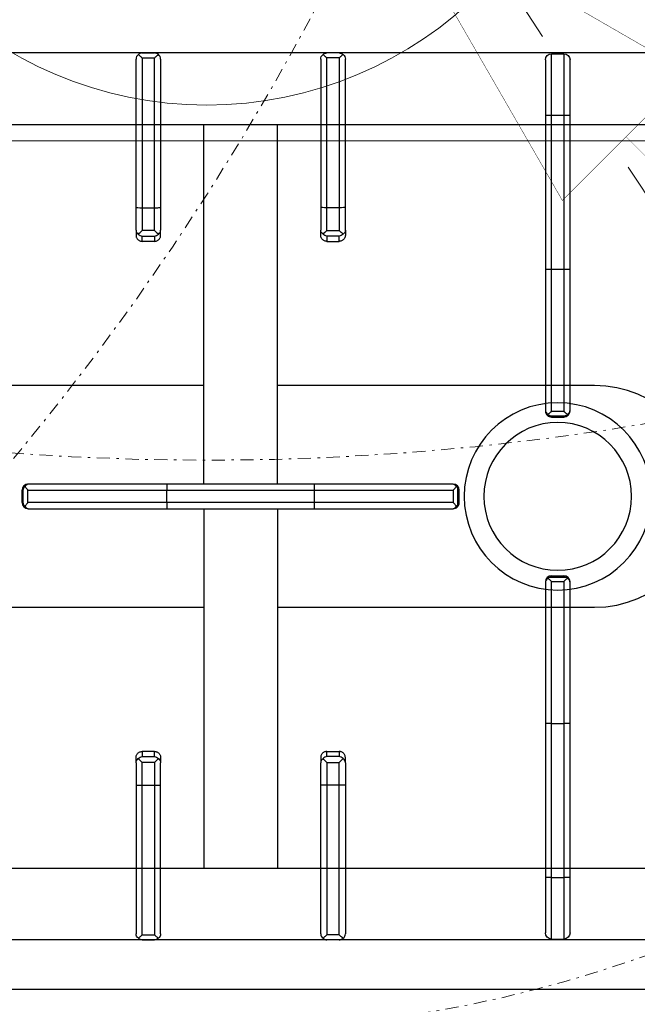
# Model space of a CAD drawing. Header units: millimetres. Extents: x -740 to 33545, y 5178 to 22494.
# Tile 117 of 256: x 9218 to 9243, y 10414 to 10454. Entities that reach past the tile are written whole.
import ezdxf

# ---------------------------------------------------------------- set-up
doc = ezdxf.new("R2010")
doc.units = ezdxf.units.MM
doc.header["$MEASUREMENT"] = 0
for name, pattern in [('DASHDOT', [1, 0.5, -0.25, 0, -0.25]), ('DASHED', [19.05, 12.7, -6.35]), ('DIVIDE2', [0.625, 0.25, -0.125, 0, -0.125, 0, -0.125])]:
    doc.linetypes.add(name, pattern=pattern)
doc.layers.get('Defpoints').update_dxf_attribs({"color": 252})
for name, color, linetype, lineweight in [('## went', 20, 'DIVIDE2', 15), ('_IS_Nawiew', 5, 'Continuous', 20), ('_IS_Wywiew', 1, 'Continuous', 20), ('A_wyposażenie', 252, 'Continuous', 9), ('wymiarowanie', 252, 'Continuous', 9)]:
    doc.layers.add(name, color=color, linetype=linetype, lineweight=lineweight)
doc.layers.add('## went NIEWID', color=51, linetype='DASHDOT', lineweight=15, plot=False)
for name, color, linetype in [('NAWIEW', 5, 'Continuous'), ('PQ_200_2D', 252, 'Continuous'), ('PQ_204_2D', 252, 'Continuous')]:
    doc.layers.add(name, color=color, linetype=linetype)
doc.styles.add('styl2', font='simplex.shx')
doc.dimstyles.new('Skala 1-50', dxfattribs={"dimtxt": 12, "dimasz": 5, "dimexe": 1, "dimexo": 1, "dimgap": 1.5, "dimtad": 1, "dimdec": 1, "dimrnd": 0.5, "dimtxsty": 'styl2', "dimblk": 'ARCHTICK', "dimcen": 5, "dimadec": 0, "dimazin": 0, "dimtfac": 1, "dimtdec": 1, "dimtmove": 1, "dimatfit": 3, "dimldrblk": 'ARCHTICK', "dimfxl": 0, "dimlwd": -1, "dimlwe": -1, "dimarcsym": 0})

# ---------------------------------------------------------------- blocks, each defined once
blk = doc.blocks.new('dfghbnj')
at = {"layer": 'PQ_200_2D', "color": 8}
blk.add_line((5968.38, -17005.72), (5968.38, -17660.72), dxfattribs=at)
at = {"layer": 'PQ_204_2D', "color": 8}
for p, q in [((5588.38, -17657.22), (5588.38, -17091.22)), ((5948.38, -17657.22), (5948.38, -17091.22)), ((5765.88, -17285.45), (5765.88, -17285.9)), ((5770.88, -17285.45), (5765.88, -17285.45)), ((5770.88, -17285.9), (5770.88, -17285.45)), ((5763.38, -17288.37), (5763.38, -17287.95)), ((5763.38, -17344.26), (5763.38, -17288.37)), ((5770.88, -17285.9), (5765.88, -17285.9)), ((5770.88, -17287.81), (5765.88, -17287.81)), ((5765.88, -17287.81), (5765.88, -17344.2)), ((5770.88, -17344.2), (5770.88, -17287.81)), ((5773.38, -17287.95), (5773.38, -17288.37)), ((5773.38, -17288.37), (5773.38, -17344.26)), ((5651.14, -17331.71), (5590.85, -17331.71)), ((5660.28, -17331.71), (5651.14, -17331.71)), ((5660.28, -17331.71), (5662.42, -17331.71)), ((5876.47, -17331.71), (5874.34, -17331.71)), ((5876.47, -17331.71), (5885.62, -17331.71)), ((5885.62, -17331.71), (5945.9, -17331.71)), ((5588.38, -17334.21), (5588.38, -17339.21)), ((5588.38, -17334.21), (5588.38, -17339.21)), ((5590.37, -17334.21), (5590.37, -17339.21)), ((5590.37, -17334.21), (5651.19, -17334.21)), ((5651.19, -17334.21), (5651.19, -17339.21)), ((5651.19, -17334.21), (5660.39, -17334.21)), ((5660.39, -17339.21), (5660.39, -17334.21)), ((5664.85, -17334.21), (5662.75, -17334.21)), ((5662.75, -17334.21), (5662.75, -17339.21)), ((5664.85, -17339.21), (5664.85, -17334.21)), ((5871.9, -17339.21), (5871.9, -17334.21)), ((5871.9, -17334.21), (5874.01, -17334.21)), ((5874.01, -17334.21), (5874.01, -17339.21)), ((5885.56, -17334.21), (5876.36, -17334.21)), ((5876.36, -17339.21), (5876.36, -17334.21)), ((5885.56, -17334.21), (5885.56, -17339.21)), ((5946.38, -17334.21), (5885.56, -17334.21)), ((5946.38, -17334.21), (5946.38, -17339.21)), ((5948.38, -17334.21), (5948.38, -17339.21)), ((5948.38, -17334.21), (5948.38, -17339.21)), ((5651.19, -17339.21), (5590.37, -17339.21)), ((5590.85, -17341.71), (5651.14, -17341.71)), ((5651.14, -17341.71), (5660.28, -17341.71)), ((5660.39, -17339.21), (5651.19, -17339.21)), ((5662.42, -17341.71), (5660.28, -17341.71)), ((5662.75, -17339.21), (5664.85, -17339.21)), ((5874.01, -17339.21), (5871.9, -17339.21)), ((5874.34, -17341.71), (5876.47, -17341.71)), ((5876.36, -17339.21), (5885.56, -17339.21)), ((5885.62, -17341.71), (5876.47, -17341.71)), ((5885.56, -17339.21), (5946.38, -17339.21)), ((5945.9, -17341.71), (5885.62, -17341.71)), ((5763.38, -17404.15), (5763.38, -17344.26)), ((5765.88, -17344.2), (5765.88, -17404.2)), ((5770.88, -17344.2), (5765.88, -17344.2)), ((5770.88, -17404.2), (5770.88, -17344.2)), ((5773.38, -17344.26), (5773.38, -17404.15)), ((5763.38, -17359.22), (5617.36, -17359.22)), ((5773.38, -17359.22), (5919.4, -17359.22)), ((5763.38, -17389.22), (5617.36, -17389.22)), ((5773.38, -17389.22), (5919.4, -17389.22)), ((5763.38, -17460.03), (5763.38, -17404.15)), ((5765.88, -17404.2), (5765.88, -17460.59)), ((5770.88, -17404.2), (5765.88, -17404.2)), ((5770.88, -17460.59), (5770.88, -17404.2)), ((5773.38, -17404.15), (5773.38, -17460.03)), ((5588.38, -17414.22), (5588.38, -17409.22)), ((5588.38, -17414.22), (5588.38, -17409.22)), ((5590.37, -17414.22), (5590.37, -17409.22)), ((5651.19, -17409.22), (5590.37, -17409.22)), ((5590.85, -17406.72), (5651.14, -17406.72)), ((5651.14, -17406.72), (5660.28, -17406.72)), ((5651.19, -17414.22), (5651.19, -17409.22)), ((5660.39, -17409.22), (5651.19, -17409.22)), ((5662.42, -17406.72), (5660.28, -17406.72)), ((5660.39, -17409.22), (5660.39, -17414.22)), ((5662.75, -17409.22), (5664.85, -17409.22)), ((5662.75, -17414.22), (5662.75, -17409.22)), ((5664.85, -17409.22), (5664.85, -17414.22)), ((5871.9, -17409.22), (5871.9, -17414.22)), ((5874.01, -17409.22), (5871.9, -17409.22)), ((5874.01, -17414.22), (5874.01, -17409.22)), ((5874.34, -17406.72), (5876.47, -17406.72)), ((5876.36, -17409.22), (5885.56, -17409.22)), ((5876.36, -17409.22), (5876.36, -17414.22)), ((5885.62, -17406.72), (5876.47, -17406.72)), ((5885.56, -17409.22), (5946.38, -17409.22)), ((5885.56, -17414.22), (5885.56, -17409.22)), ((5945.9, -17406.72), (5885.62, -17406.72)), ((5946.38, -17414.22), (5946.38, -17409.22)), ((5948.38, -17414.22), (5948.38, -17409.22)), ((5948.38, -17414.22), (5948.38, -17409.22)), ((5590.37, -17414.22), (5651.19, -17414.22)), ((5651.14, -17416.72), (5590.85, -17416.72)), ((5660.28, -17416.72), (5651.14, -17416.72)), ((5651.19, -17414.22), (5660.39, -17414.22)), ((5660.28, -17416.72), (5662.42, -17416.72)), ((5664.85, -17414.22), (5662.75, -17414.22)), ((5871.9, -17414.22), (5874.01, -17414.22)), ((5876.47, -17416.72), (5874.34, -17416.72)), ((5885.56, -17414.22), (5876.36, -17414.22)), ((5876.47, -17416.72), (5885.62, -17416.72)), ((5946.38, -17414.22), (5885.56, -17414.22)), ((5885.62, -17416.72), (5945.9, -17416.72)), ((5763.38, -17460.45), (5763.38, -17460.03)), ((5770.88, -17460.59), (5765.88, -17460.59)), ((5773.38, -17460.03), (5773.38, -17460.45)), ((5771.48, -17462.4), (5765.27, -17462.4)), ((5770.88, -17462.5), (5765.88, -17462.5)), ((5765.88, -17462.5), (5765.88, -17462.95)), ((5770.88, -17462.95), (5765.88, -17462.95)), ((5770.88, -17462.95), (5770.88, -17462.5)), ((5588.69, -17500.47), (5588.69, -17505.47)), ((5613.69, -17500.47), (5588.69, -17500.47)), ((5591.19, -17497.97), (5613.69, -17497.97)), ((5613.69, -17497.97), (5613.69, -17500.47)), ((5613.69, -17497.97), (5676.14, -17497.97)), ((5613.69, -17500.47), (5613.69, -17505.47)), ((5676.19, -17500.47), (5613.69, -17500.47)), ((5676.14, -17497.97), (5733.27, -17497.97)), ((5676.19, -17500.47), (5676.19, -17505.47)), ((5733.83, -17500.47), (5676.19, -17500.47)), ((5733.27, -17497.97), (5733.69, -17497.97)), ((5733.83, -17500.47), (5733.83, -17505.47)), ((5735.64, -17499.87), (5735.64, -17506.06)), ((5735.74, -17500.47), (5735.74, -17505.47)), ((5736.19, -17500.47), (5735.74, -17500.47)), ((5736.19, -17500.47), (5736.19, -17505.47)), ((5800.56, -17500.47), (5800.56, -17505.47)), ((5801.01, -17500.47), (5800.56, -17500.47)), ((5801.01, -17500.47), (5801.01, -17505.47)), ((5801.11, -17499.87), (5801.11, -17506.06)), ((5802.92, -17500.47), (5802.92, -17505.47)), ((5860.56, -17500.47), (5802.92, -17500.47)), ((5803.06, -17497.97), (5803.48, -17497.97)), ((5803.48, -17497.97), (5860.62, -17497.97)), ((5860.56, -17500.47), (5860.56, -17505.47)), ((5923.06, -17500.47), (5860.56, -17500.47)), ((5860.62, -17497.97), (5923.06, -17497.97)), ((5923.06, -17500.47), (5923.06, -17497.97)), ((5923.06, -17497.97), (5945.56, -17497.97)), ((5923.06, -17500.47), (5923.06, -17505.47)), ((5948.06, -17500.47), (5923.06, -17500.47)), ((5948.06, -17500.47), (5948.06, -17505.47)), ((5588.69, -17505.47), (5613.69, -17505.47)), ((5613.69, -17505.47), (5676.19, -17505.47)), ((5613.69, -17505.47), (5613.69, -17507.97)), ((5676.19, -17505.47), (5733.83, -17505.47)), ((5735.74, -17505.47), (5736.19, -17505.47)), ((5800.56, -17505.47), (5801.01, -17505.47)), ((5802.92, -17505.47), (5860.56, -17505.47)), ((5860.56, -17505.47), (5923.06, -17505.47)), ((5923.06, -17507.97), (5923.06, -17505.47)), ((5923.06, -17505.47), (5948.06, -17505.47)), ((5613.69, -17507.97), (5591.19, -17507.97)), ((5676.14, -17507.97), (5613.69, -17507.97)), ((5733.27, -17507.97), (5676.14, -17507.97)), ((5733.69, -17507.97), (5733.27, -17507.97)), ((5803.48, -17507.97), (5803.06, -17507.97)), ((5860.62, -17507.97), (5803.48, -17507.97)), ((5923.06, -17507.97), (5860.62, -17507.97)), ((5945.56, -17507.97), (5923.06, -17507.97))]:
    blk.add_line(p, q, dxfattribs=at)
blk.add_lwpolyline([(5919.4, -17118.2), (5617.36, -17118.2), (5617.36, -17630.24), (5919.4, -17630.24)], close=True, dxfattribs=at)
for points in [[(5723.38, -17359.22), (5723.38, -17227.97, -1), (5813.38, -17227.97), (5813.38, -17359.22)], [(5813.38, -17389.22), (5813.38, -17517.97, -1), (5723.38, -17517.97), (5723.38, -17389.22)]]:
    blk.add_lwpolyline(points, format="xyb", dxfattribs=at)
for radius in [38, 30]:
    blk.add_circle((5768.38, -17502.97), radius, dxfattribs=at)
for centre, start, end in [((5591.19, -17500.47), 90, 180), ((5945.56, -17500.47), 0, 90), ((5591.19, -17505.47), 180, 270), ((5945.56, -17505.47), 270, 0)]:
    blk.add_arc(centre, 2.5, start, end, dxfattribs=at)
at = {"layer": 'PQ_204_2D', "color": 8, "extrusion": (0, 0, -1)}
for centre, major_axis, ratio, start_param, end_param in [((5765.88, -17287.95), (0, 2.5), 0.99863, 4.712389, 6.283185), ((5770.88, -17287.95), (0, 2.5), 0.99863, 0, 1.570796), ((5765.88, -17288.37), (2.5, 0), 0.951091, 3.141593, 4.055957), ((5770.88, -17288.37), (-2.5, 0), 0.951091, 2.227228, 3.141593), ((5590.85, -17334.21), (0, 2.5), 0.948965, -0.895145, 0), ((5651.14, -17334.21), (0, 2.5), 0.02182, 0, 1.570796), ((5660.28, -17334.21), (0, 2.5), 0.84544, 0, 0.894481), ((5660.28, -17334.21), (2.5, 2.5), 0.02182, 0.872665, 1.54898), ((5660.28, -17334.21), (-1.92, 1.92), 0.8391, 1.592613, 2.268928), ((5590.85, -17339.21), (0, 2.5), 0.948965, 3.141593, 4.036737), ((5651.14, -17339.21), (0, 2.5), 0.02182, 1.570796, 3.141593), ((5660.28, -17339.21), (0, 2.5), 0.84544, 2.247111, 3.141593), ((5660.28, -17339.21), (-2.5, 2.5), 0.02182, 1.592613, 2.268928), ((5660.28, -17339.21), (1.92, 1.92), 0.8391, 0.872665, 1.54898), ((5765.88, -17344.26), (2.5, 0), 0.02182, 3.141593, 4.712389), ((5770.88, -17344.26), (2.5, 0), 0.02182, -1.570796, 0), ((5765.88, -17404.15), (-2.5, 0), 0.02182, 4.712389, 6.283185), ((5770.88, -17404.15), (-2.5, 0), 0.02182, 3.141593, 4.712389), ((5876.47, -17409.22), (1.92, 1.92), 0.8391, 4.014257, 4.690572), ((5876.47, -17409.22), (0, 2.5), 0.84544, -0.894481, 0), ((5876.47, -17409.22), (-2.5, 2.5), 0.02182, 4.734206, 5.410521), ((5885.62, -17409.22), (0, 2.5), 0.02182, 4.712389, 6.283185), ((5945.9, -17409.22), (0, 2.5), 0.948965, 0, 0.895145), ((5876.47, -17414.22), (-1.92, 1.92), 0.8391, 4.734206, 5.410521), ((5876.47, -17414.22), (2.5, 2.5), 0.02182, 4.014257, 4.690572), ((5876.47, -17414.22), (0, 2.5), 0.84544, 3.141593, 4.036074), ((5885.62, -17414.22), (0, 2.5), 0.02182, 3.141593, 4.712389), ((5945.9, -17414.22), (0, 2.5), 0.948965, 2.246448, 3.141593), ((5765.88, -17460.03), (2.5, 0), 0.951091, 2.227228, 3.141593), ((5765.88, -17460.45), (0, 2.5), 0.99863, 3.141593, 4.712389), ((5770.88, -17460.45), (0, 2.5), 0.99863, 1.570796, 3.141593), ((5770.88, -17460.03), (-2.5, 0), 0.951091, 3.141593, 4.055957), ((5765.88, -17459.06), (0, 3.44), 0.725954, 3.141593, 3.386992), ((5770.88, -17459.06), (0, 3.44), 0.725954, 2.896194, 3.141593), ((5676.14, -17500.47), (0, 2.5), 0.02182, 0, 1.570796), ((5733.27, -17500.47), (0, 2.5), 0.951091, 0, 0.914364), ((5733.69, -17500.47), (-2.5, 0), 0.99863, 1.570796, 3.141593), ((5732.27, -17500.47), (-3.47, 0), 0.720185, 2.903047, 3.141593), ((5803.06, -17500.47), (2.5, 0), 0.99863, 3.141593, 4.712389), ((5804.48, -17500.47), (3.47, 0), 0.720185, 3.141593, 3.380139), ((5803.48, -17500.47), (0, 2.5), 0.951091, -0.914364, 0), ((5860.62, -17500.47), (0, 2.5), 0.02182, 4.712389, 6.283185), ((5676.14, -17505.47), (0, 2.5), 0.02182, 1.570796, 3.141593), ((5733.69, -17505.47), (2.5, 0), 0.99863, 0, 1.570796), ((5732.27, -17505.47), (3.47, 0), 0.720185, 0, 0.238546), ((5803.06, -17505.47), (-2.5, 0), 0.99863, 4.712389, 6.283185), ((5804.48, -17505.47), (-3.47, 0), 0.720185, -0.238546, 0), ((5860.62, -17505.47), (0, 2.5), 0.02182, 3.141593, 4.712389), ((5733.27, -17505.47), (0, 2.5), 0.951091, 2.227228, 3.141593), ((5803.48, -17505.47), (0, 2.5), 0.951091, 3.141593, 4.055957)]:
    blk.add_ellipse(centre, major_axis=major_axis, ratio=ratio, start_param=start_param, end_param=end_param, dxfattribs=at)
at = {"layer": 'PQ_204_2D', "color": 8}
for centre, major_axis, ratio, start_param, end_param in [((5876.47, -17334.21), (1.92, 1.92), 0.8391, 1.592613, 2.268928), ((5876.47, -17334.21), (0, 2.5), 0.84544, 0, 0.894481), ((5876.47, -17334.21), (-2.5, 2.5), 0.02182, 0.872665, 1.54898), ((5885.62, -17334.21), (0, 2.5), 0.02182, 0, 1.570796), ((5945.9, -17334.21), (0, 2.5), 0.948965, -0.895145, 0), ((5876.47, -17339.21), (-1.92, 1.92), 0.8391, 0.872665, 1.54898), ((5876.47, -17339.21), (2.5, 2.5), 0.02182, 1.592613, 2.268928), ((5876.47, -17339.21), (0, 2.5), 0.84544, 2.247111, 3.141593), ((5885.62, -17339.21), (0, 2.5), 0.02182, 1.570796, 3.141593), ((5945.9, -17339.21), (0, 2.5), 0.948965, 3.141593, 4.036737), ((5590.85, -17409.22), (0, 2.5), 0.948965, 0, 0.895145), ((5651.14, -17409.22), (0, 2.5), 0.02182, 4.712389, 6.283185), ((5660.28, -17409.22), (0, 2.5), 0.84544, -0.894481, 0), ((5660.28, -17409.22), (2.5, 2.5), 0.02182, 4.734206, 5.410521), ((5660.28, -17409.22), (-1.92, 1.92), 0.8391, 4.014257, 4.690572), ((5590.85, -17414.22), (0, 2.5), 0.948965, 2.246448, 3.141593), ((5651.14, -17414.22), (0, 2.5), 0.02182, 3.141593, 4.712389), ((5660.28, -17414.22), (0, 2.5), 0.84544, 3.141593, 4.036074), ((5660.28, -17414.22), (-2.5, 2.5), 0.02182, 4.014257, 4.690572), ((5660.28, -17414.22), (1.92, 1.92), 0.8391, 4.734206, 5.410521)]:
    blk.add_ellipse(centre, major_axis=major_axis, ratio=ratio, start_param=start_param, end_param=end_param, dxfattribs=at)
for points, knots in [([(5765.88, -17285.9), (5765.73, -17285.91), (5765.58, -17285.93), (5765.28, -17286), (5765.13, -17286.04), (5764.76, -17286.2), (5764.54, -17286.33), (5764.35, -17286.49)], [0, 0, 0, 0, 0.576945, 0.576945, 1.153889, 1.153889, 2.012527, 2.012527, 2.012527, 2.012527]), ([(5764.35, -17286.49), (5764.46, -17286.58), (5764.57, -17286.67), (5764.78, -17286.85), (5764.89, -17286.95), (5765.11, -17287.14), (5765.22, -17287.23), (5765.43, -17287.42), (5765.54, -17287.51), (5765.68, -17287.63), (5765.72, -17287.67), (5765.78, -17287.73), (5765.8, -17287.75), (5765.83, -17287.77), (5765.84, -17287.78), (5765.85, -17287.79), (5765.86, -17287.79), (5765.86, -17287.8), (5765.87, -17287.8), (5765.87, -17287.81), (5765.87, -17287.81), (5765.87, -17287.81), (5765.87, -17287.81), (5765.87, -17287.81), (5765.87, -17287.81), (5765.87, -17287.81), (5765.88, -17287.81), (5765.88, -17287.81)], [5.918216, 5.918216, 5.918216, 5.918216, 6.381677, 6.381677, 6.833246, 6.833246, 7.284815, 7.284815, 7.736384, 7.736384, 7.962168, 7.962168, 8.07506, 8.07506, 8.131506, 8.131506, 8.159729, 8.159729, 8.173841, 8.173841, 8.180897, 8.180897, 8.184425, 8.184425, 8.186189, 8.186189, 8.187953, 8.187953, 8.187953, 8.187953]), ([(5772.4, -17286.49), (5772.21, -17286.33), (5771.99, -17286.2), (5771.62, -17286.04), (5771.47, -17286), (5771.17, -17285.93), (5771.02, -17285.91), (5770.88, -17285.9)], [11.914764, 11.914764, 11.914764, 11.914764, 12.773402, 12.773402, 13.350347, 13.350347, 13.927292, 13.927292, 13.927292, 13.927292]), ([(5770.88, -17287.81), (5770.88, -17287.81), (5770.88, -17287.81), (5770.88, -17287.81), (5770.88, -17287.81), (5770.88, -17287.81), (5770.88, -17287.81), (5770.88, -17287.81), (5770.88, -17287.81), (5770.89, -17287.8), (5770.89, -17287.8), (5770.89, -17287.79), (5770.9, -17287.79), (5770.91, -17287.78), (5770.92, -17287.77), (5770.95, -17287.75), (5770.97, -17287.73), (5771.03, -17287.67), (5771.08, -17287.63), (5771.21, -17287.51), (5771.32, -17287.42), (5771.53, -17287.23), (5771.64, -17287.14), (5771.86, -17286.95), (5771.97, -17286.85), (5772.18, -17286.67), (5772.29, -17286.58), (5772.4, -17286.49)], [8.188469, 8.188469, 8.188469, 8.188469, 8.190233, 8.190233, 8.191997, 8.191997, 8.195525, 8.195525, 8.202581, 8.202581, 8.216692, 8.216692, 8.244915, 8.244915, 8.301361, 8.301361, 8.414254, 8.414254, 8.640038, 8.640038, 9.091607, 9.091607, 9.543176, 9.543176, 9.994745, 9.994745, 10.458205, 10.458205, 10.458205, 10.458205]), ([(5588.38, -17334.21), (5588.38, -17334.07), (5588.4, -17333.92), (5588.47, -17333.62), (5588.52, -17333.47), (5588.68, -17333.08), (5588.82, -17332.86), (5589, -17332.65)], [0, 0, 0, 0, 0.576945, 0.576945, 1.153889, 1.153889, 2.068716, 2.068716, 2.068716, 2.068716]), ([(5589, -17332.65), (5589.17, -17332.86), (5589.37, -17333.08), (5589.71, -17333.47), (5589.84, -17333.62), (5590.11, -17333.92), (5590.25, -17334.07), (5590.37, -17334.21)], [11.858599, 11.858599, 11.858599, 11.858599, 12.773425, 12.773425, 13.35037, 13.35037, 13.927314, 13.927314, 13.927314, 13.927314]), ([(5662.42, -17331.71), (5662.57, -17331.71), (5662.73, -17331.73), (5663.04, -17331.79), (5663.2, -17331.84), (5663.5, -17331.97), (5663.64, -17332.05), (5663.91, -17332.23), (5664.03, -17332.34), (5664.25, -17332.56), (5664.35, -17332.68), (5664.53, -17332.96), (5664.6, -17333.1), (5664.73, -17333.41), (5664.77, -17333.57), (5664.84, -17333.9), (5664.85, -17334.06), (5664.85, -17334.21)], [3.776921, 3.776921, 3.776921, 3.776921, 4.248957, 4.248957, 4.720993, 4.720993, 5.193029, 5.193029, 5.665065, 5.665065, 6.135831, 6.135831, 6.606596, 6.606596, 7.077361, 7.077361, 7.548126, 7.548126, 7.548126, 7.548126]), ([(5874.34, -17331.71), (5874.18, -17331.71), (5874.03, -17331.73), (5873.71, -17331.79), (5873.56, -17331.84), (5873.26, -17331.97), (5873.11, -17332.05), (5872.85, -17332.23), (5872.72, -17332.34), (5872.51, -17332.56), (5872.41, -17332.68), (5872.23, -17332.96), (5872.15, -17333.1), (5872.02, -17333.41), (5871.98, -17333.57), (5871.92, -17333.9), (5871.9, -17334.06), (5871.9, -17334.21)], [3.776921, 3.776921, 3.776921, 3.776921, 4.248957, 4.248957, 4.720993, 4.720993, 5.193029, 5.193029, 5.665065, 5.665065, 6.135831, 6.135831, 6.606596, 6.606596, 7.077361, 7.077361, 7.548126, 7.548126, 7.548126, 7.548126]), ([(5947.76, -17332.65), (5947.58, -17332.86), (5947.38, -17333.08), (5947.04, -17333.47), (5946.91, -17333.62), (5946.64, -17333.92), (5946.51, -17334.07), (5946.38, -17334.21)], [11.858599, 11.858599, 11.858599, 11.858599, 12.773425, 12.773425, 13.35037, 13.35037, 13.927314, 13.927314, 13.927314, 13.927314]), ([(5948.38, -17334.21), (5948.37, -17334.07), (5948.35, -17333.92), (5948.28, -17333.62), (5948.23, -17333.47), (5948.07, -17333.08), (5947.93, -17332.86), (5947.76, -17332.65)], [0, 0, 0, 0, 0.576945, 0.576945, 1.153889, 1.153889, 2.068716, 2.068716, 2.068716, 2.068716]), ([(5589, -17340.78), (5588.82, -17340.57), (5588.68, -17340.35), (5588.52, -17339.96), (5588.47, -17339.81), (5588.4, -17339.51), (5588.38, -17339.36), (5588.38, -17339.21)], [11.858599, 11.858599, 11.858599, 11.858599, 12.773425, 12.773425, 13.35037, 13.35037, 13.927314, 13.927314, 13.927314, 13.927314]), ([(5590.37, -17339.21), (5590.25, -17339.36), (5590.11, -17339.51), (5589.84, -17339.81), (5589.71, -17339.96), (5589.37, -17340.35), (5589.17, -17340.57), (5589, -17340.78)], [0, 0, 0, 0, 0.576945, 0.576945, 1.153889, 1.153889, 2.068716, 2.068716, 2.068716, 2.068716]), ([(5664.85, -17339.21), (5664.85, -17339.37), (5664.84, -17339.53), (5664.77, -17339.86), (5664.73, -17340.02), (5664.6, -17340.33), (5664.53, -17340.47), (5664.35, -17340.75), (5664.25, -17340.87), (5664.03, -17341.09), (5663.91, -17341.2), (5663.64, -17341.38), (5663.5, -17341.46), (5663.2, -17341.59), (5663.04, -17341.64), (5662.73, -17341.7), (5662.57, -17341.71), (5662.42, -17341.71)], [15.096253, 15.096253, 15.096253, 15.096253, 15.567018, 15.567018, 16.037783, 16.037783, 16.508548, 16.508548, 16.979314, 16.979314, 17.45135, 17.45135, 17.923386, 17.923386, 18.395422, 18.395422, 18.867458, 18.867458, 18.867458, 18.867458]), ([(5871.9, -17339.21), (5871.9, -17339.37), (5871.92, -17339.53), (5871.98, -17339.86), (5872.02, -17340.02), (5872.15, -17340.33), (5872.23, -17340.47), (5872.41, -17340.75), (5872.51, -17340.87), (5872.72, -17341.09), (5872.85, -17341.2), (5873.11, -17341.38), (5873.26, -17341.46), (5873.56, -17341.59), (5873.71, -17341.64), (5874.03, -17341.7), (5874.18, -17341.71), (5874.34, -17341.71)], [15.096253, 15.096253, 15.096253, 15.096253, 15.567018, 15.567018, 16.037783, 16.037783, 16.508548, 16.508548, 16.979314, 16.979314, 17.45135, 17.45135, 17.923386, 17.923386, 18.395422, 18.395422, 18.867458, 18.867458, 18.867458, 18.867458]), ([(5946.38, -17339.21), (5946.51, -17339.36), (5946.64, -17339.51), (5946.91, -17339.81), (5947.04, -17339.96), (5947.38, -17340.35), (5947.58, -17340.57), (5947.76, -17340.78)], [0, 0, 0, 0, 0.576945, 0.576945, 1.153889, 1.153889, 2.068716, 2.068716, 2.068716, 2.068716]), ([(5947.76, -17340.78), (5947.93, -17340.57), (5948.07, -17340.35), (5948.23, -17339.96), (5948.28, -17339.81), (5948.35, -17339.51), (5948.37, -17339.36), (5948.38, -17339.21)], [11.858599, 11.858599, 11.858599, 11.858599, 12.773425, 12.773425, 13.35037, 13.35037, 13.927314, 13.927314, 13.927314, 13.927314]), ([(5589, -17407.65), (5588.82, -17407.86), (5588.68, -17408.08), (5588.52, -17408.47), (5588.47, -17408.62), (5588.4, -17408.92), (5588.38, -17409.07), (5588.38, -17409.22)], [11.858599, 11.858599, 11.858599, 11.858599, 12.773425, 12.773425, 13.35037, 13.35037, 13.927314, 13.927314, 13.927314, 13.927314]), ([(5590.37, -17409.22), (5590.25, -17409.07), (5590.11, -17408.92), (5589.84, -17408.62), (5589.71, -17408.47), (5589.37, -17408.08), (5589.17, -17407.86), (5589, -17407.65)], [0, 0, 0, 0, 0.576945, 0.576945, 1.153889, 1.153889, 2.068716, 2.068716, 2.068716, 2.068716]), ([(5664.85, -17409.22), (5664.85, -17409.06), (5664.84, -17408.9), (5664.77, -17408.57), (5664.73, -17408.41), (5664.6, -17408.11), (5664.53, -17407.96), (5664.35, -17407.68), (5664.25, -17407.56), (5664.03, -17407.34), (5663.91, -17407.23), (5663.64, -17407.05), (5663.5, -17406.97), (5663.2, -17406.84), (5663.04, -17406.79), (5662.73, -17406.73), (5662.57, -17406.72), (5662.42, -17406.72)], [15.096253, 15.096253, 15.096253, 15.096253, 15.567018, 15.567018, 16.037783, 16.037783, 16.508548, 16.508548, 16.979314, 16.979314, 17.45135, 17.45135, 17.923386, 17.923386, 18.395422, 18.395422, 18.867458, 18.867458, 18.867458, 18.867458]), ([(5871.9, -17409.22), (5871.9, -17409.06), (5871.92, -17408.9), (5871.98, -17408.57), (5872.02, -17408.41), (5872.15, -17408.11), (5872.23, -17407.96), (5872.41, -17407.68), (5872.51, -17407.56), (5872.72, -17407.34), (5872.85, -17407.23), (5873.11, -17407.05), (5873.26, -17406.97), (5873.56, -17406.84), (5873.71, -17406.79), (5874.03, -17406.73), (5874.18, -17406.72), (5874.34, -17406.72)], [15.096253, 15.096253, 15.096253, 15.096253, 15.567018, 15.567018, 16.037783, 16.037783, 16.508548, 16.508548, 16.979314, 16.979314, 17.45135, 17.45135, 17.923386, 17.923386, 18.395422, 18.395422, 18.867458, 18.867458, 18.867458, 18.867458]), ([(5946.38, -17409.22), (5946.51, -17409.07), (5946.64, -17408.92), (5946.91, -17408.62), (5947.04, -17408.47), (5947.38, -17408.08), (5947.58, -17407.86), (5947.76, -17407.65)], [0, 0, 0, 0, 0.576945, 0.576945, 1.153889, 1.153889, 2.068716, 2.068716, 2.068716, 2.068716]), ([(5947.76, -17407.65), (5947.93, -17407.86), (5948.07, -17408.08), (5948.23, -17408.47), (5948.28, -17408.62), (5948.35, -17408.92), (5948.37, -17409.07), (5948.38, -17409.22)], [11.858599, 11.858599, 11.858599, 11.858599, 12.773425, 12.773425, 13.35037, 13.35037, 13.927314, 13.927314, 13.927314, 13.927314]), ([(5588.38, -17414.22), (5588.38, -17414.36), (5588.4, -17414.51), (5588.47, -17414.81), (5588.52, -17414.96), (5588.68, -17415.35), (5588.82, -17415.58), (5589, -17415.78)], [0, 0, 0, 0, 0.576945, 0.576945, 1.153889, 1.153889, 2.068716, 2.068716, 2.068716, 2.068716]), ([(5589, -17415.78), (5589.17, -17415.58), (5589.37, -17415.35), (5589.71, -17414.96), (5589.84, -17414.81), (5590.11, -17414.51), (5590.25, -17414.36), (5590.37, -17414.22)], [11.858599, 11.858599, 11.858599, 11.858599, 12.773425, 12.773425, 13.35037, 13.35037, 13.927314, 13.927314, 13.927314, 13.927314]), ([(5662.42, -17416.72), (5662.57, -17416.72), (5662.73, -17416.7), (5663.04, -17416.64), (5663.2, -17416.59), (5663.5, -17416.46), (5663.64, -17416.38), (5663.91, -17416.2), (5664.03, -17416.09), (5664.25, -17415.87), (5664.35, -17415.75), (5664.53, -17415.47), (5664.6, -17415.33), (5664.73, -17415.02), (5664.77, -17414.86), (5664.84, -17414.54), (5664.85, -17414.37), (5664.85, -17414.22)], [3.776921, 3.776921, 3.776921, 3.776921, 4.248957, 4.248957, 4.720993, 4.720993, 5.193029, 5.193029, 5.665065, 5.665065, 6.135831, 6.135831, 6.606596, 6.606596, 7.077361, 7.077361, 7.548126, 7.548126, 7.548126, 7.548126]), ([(5874.34, -17416.72), (5874.18, -17416.72), (5874.03, -17416.7), (5873.71, -17416.64), (5873.56, -17416.59), (5873.26, -17416.46), (5873.11, -17416.38), (5872.85, -17416.2), (5872.72, -17416.09), (5872.51, -17415.87), (5872.41, -17415.75), (5872.23, -17415.47), (5872.15, -17415.33), (5872.02, -17415.02), (5871.98, -17414.86), (5871.92, -17414.54), (5871.9, -17414.37), (5871.9, -17414.22)], [3.776921, 3.776921, 3.776921, 3.776921, 4.248957, 4.248957, 4.720993, 4.720993, 5.193029, 5.193029, 5.665065, 5.665065, 6.135831, 6.135831, 6.606596, 6.606596, 7.077361, 7.077361, 7.548126, 7.548126, 7.548126, 7.548126]), ([(5947.76, -17415.78), (5947.58, -17415.58), (5947.38, -17415.35), (5947.04, -17414.96), (5946.91, -17414.81), (5946.64, -17414.51), (5946.51, -17414.36), (5946.38, -17414.22)], [11.858599, 11.858599, 11.858599, 11.858599, 12.773425, 12.773425, 13.35037, 13.35037, 13.927314, 13.927314, 13.927314, 13.927314]), ([(5948.38, -17414.22), (5948.37, -17414.36), (5948.35, -17414.51), (5948.28, -17414.81), (5948.23, -17414.96), (5948.07, -17415.35), (5947.93, -17415.58), (5947.76, -17415.78)], [0, 0, 0, 0, 0.576945, 0.576945, 1.153889, 1.153889, 2.068716, 2.068716, 2.068716, 2.068716]), ([(5765.88, -17460.59), (5765.88, -17460.59), (5765.87, -17460.59), (5765.87, -17460.59), (5765.87, -17460.59), (5765.87, -17460.59), (5765.87, -17460.59), (5765.87, -17460.6), (5765.87, -17460.6), (5765.87, -17460.6), (5765.86, -17460.6), (5765.86, -17460.61), (5765.85, -17460.61), (5765.84, -17460.62), (5765.83, -17460.63), (5765.8, -17460.66), (5765.78, -17460.67), (5765.72, -17460.73), (5765.68, -17460.77), (5765.54, -17460.89), (5765.43, -17460.98), (5765.22, -17461.17), (5765.11, -17461.26), (5764.89, -17461.46), (5764.78, -17461.55), (5764.57, -17461.73), (5764.46, -17461.82), (5764.35, -17461.91)], [8.187953, 8.187953, 8.187953, 8.187953, 8.189716, 8.189716, 8.19148, 8.19148, 8.195008, 8.195008, 8.202064, 8.202064, 8.216176, 8.216176, 8.244399, 8.244399, 8.300845, 8.300845, 8.413737, 8.413737, 8.639521, 8.639521, 9.09109, 9.09109, 9.542659, 9.542659, 9.994228, 9.994228, 10.457689, 10.457689, 10.457689, 10.457689]), ([(5772.4, -17461.91), (5772.29, -17461.82), (5772.18, -17461.73), (5771.97, -17461.55), (5771.86, -17461.46), (5771.64, -17461.26), (5771.53, -17461.17), (5771.32, -17460.98), (5771.21, -17460.89), (5771.08, -17460.77), (5771.03, -17460.73), (5770.97, -17460.67), (5770.95, -17460.66), (5770.92, -17460.63), (5770.91, -17460.62), (5770.9, -17460.61), (5770.89, -17460.61), (5770.89, -17460.6), (5770.89, -17460.6), (5770.88, -17460.6), (5770.88, -17460.6), (5770.88, -17460.59), (5770.88, -17460.59), (5770.88, -17460.59), (5770.88, -17460.59), (5770.88, -17460.59), (5770.88, -17460.59), (5770.88, -17460.59)], [5.918733, 5.918733, 5.918733, 5.918733, 6.382193, 6.382193, 6.833762, 6.833762, 7.285331, 7.285331, 7.7369, 7.7369, 7.962685, 7.962685, 8.075577, 8.075577, 8.132023, 8.132023, 8.160246, 8.160246, 8.174358, 8.174358, 8.181413, 8.181413, 8.184941, 8.184941, 8.186705, 8.186705, 8.188469, 8.188469, 8.188469, 8.188469]), ([(5764.35, -17461.91), (5764.54, -17462.07), (5764.76, -17462.2), (5765.08, -17462.33), (5765.17, -17462.37), (5765.27, -17462.4)], [11.914787, 11.914787, 11.914787, 11.914787, 12.773425, 12.773425, 13.14212, 13.14212, 13.14212, 13.14212]), ([(5771.48, -17462.4), (5771.58, -17462.37), (5771.68, -17462.33), (5771.99, -17462.2), (5772.21, -17462.07), (5772.4, -17461.91)], [0.785194, 0.785194, 0.785194, 0.785194, 1.153889, 1.153889, 2.012527, 2.012527, 2.012527, 2.012527]), ([(5735.15, -17498.94), (5735.06, -17499.05), (5734.97, -17499.16), (5734.79, -17499.37), (5734.7, -17499.48), (5734.5, -17499.7), (5734.41, -17499.81), (5734.22, -17500.02), (5734.13, -17500.13), (5734.01, -17500.27), (5733.97, -17500.31), (5733.91, -17500.37), (5733.9, -17500.39), (5733.87, -17500.42), (5733.86, -17500.43), (5733.85, -17500.44), (5733.85, -17500.45), (5733.84, -17500.45), (5733.84, -17500.46), (5733.84, -17500.46), (5733.84, -17500.46), (5733.83, -17500.46), (5733.83, -17500.46), (5733.83, -17500.46), (5733.83, -17500.46), (5733.83, -17500.46), (5733.83, -17500.46), (5733.83, -17500.47)], [5.918781, 5.918781, 5.918781, 5.918781, 6.382244, 6.382244, 6.833826, 6.833826, 7.285407, 7.285407, 7.736989, 7.736989, 7.96278, 7.96278, 8.075675, 8.075675, 8.132123, 8.132123, 8.160346, 8.160346, 8.174458, 8.174458, 8.181514, 8.181514, 8.185042, 8.185042, 8.186806, 8.186806, 8.18857, 8.18857, 8.18857, 8.18857]), ([(5735.64, -17499.87), (5735.61, -17499.77), (5735.58, -17499.67), (5735.44, -17499.35), (5735.31, -17499.13), (5735.15, -17498.94)], [0.764042, 0.764042, 0.764042, 0.764042, 1.153889, 1.153889, 2.012527, 2.012527, 2.012527, 2.012527]), ([(5801.6, -17498.94), (5801.44, -17499.13), (5801.31, -17499.35), (5801.18, -17499.67), (5801.14, -17499.77), (5801.11, -17499.87)], [11.917214, 11.917214, 11.917214, 11.917214, 12.775852, 12.775852, 13.165698, 13.165698, 13.165698, 13.165698]), ([(5802.92, -17500.47), (5802.92, -17500.46), (5802.92, -17500.46), (5802.92, -17500.46), (5802.92, -17500.46), (5802.92, -17500.46), (5802.92, -17500.46), (5802.92, -17500.46), (5802.92, -17500.46), (5802.91, -17500.46), (5802.91, -17500.45), (5802.91, -17500.45), (5802.9, -17500.44), (5802.89, -17500.43), (5802.88, -17500.42), (5802.86, -17500.39), (5802.84, -17500.37), (5802.78, -17500.31), (5802.74, -17500.27), (5802.62, -17500.13), (5802.53, -17500.02), (5802.34, -17499.81), (5802.25, -17499.7), (5802.06, -17499.48), (5801.96, -17499.37), (5801.78, -17499.16), (5801.69, -17499.05), (5801.6, -17498.94)], [8.18857, 8.18857, 8.18857, 8.18857, 8.190334, 8.190334, 8.192098, 8.192098, 8.195626, 8.195626, 8.202682, 8.202682, 8.216794, 8.216794, 8.245018, 8.245018, 8.301466, 8.301466, 8.414361, 8.414361, 8.640152, 8.640152, 9.091733, 9.091733, 9.543315, 9.543315, 9.994896, 9.994896, 10.458359, 10.458359, 10.458359, 10.458359]), ([(5733.83, -17505.47), (5733.83, -17505.47), (5733.83, -17505.47), (5733.83, -17505.47), (5733.83, -17505.47), (5733.83, -17505.47), (5733.83, -17505.47), (5733.84, -17505.47), (5733.84, -17505.47), (5733.84, -17505.48), (5733.84, -17505.48), (5733.85, -17505.48), (5733.85, -17505.49), (5733.86, -17505.5), (5733.87, -17505.51), (5733.9, -17505.54), (5733.91, -17505.56), (5733.97, -17505.62), (5734.01, -17505.67), (5734.13, -17505.8), (5734.22, -17505.91), (5734.41, -17506.12), (5734.5, -17506.23), (5734.7, -17506.45), (5734.79, -17506.56), (5734.97, -17506.77), (5735.06, -17506.88), (5735.15, -17506.99)], [8.188054, 8.188054, 8.188054, 8.188054, 8.189818, 8.189818, 8.191582, 8.191582, 8.19511, 8.19511, 8.202166, 8.202166, 8.216278, 8.216278, 8.244501, 8.244501, 8.300949, 8.300949, 8.413844, 8.413844, 8.639635, 8.639635, 9.091217, 9.091217, 9.542798, 9.542798, 9.99438, 9.99438, 10.457843, 10.457843, 10.457843, 10.457843]), ([(5801.6, -17506.99), (5801.69, -17506.88), (5801.78, -17506.77), (5801.96, -17506.56), (5802.06, -17506.45), (5802.25, -17506.23), (5802.34, -17506.12), (5802.53, -17505.91), (5802.62, -17505.8), (5802.74, -17505.67), (5802.78, -17505.62), (5802.84, -17505.56), (5802.86, -17505.54), (5802.88, -17505.51), (5802.89, -17505.5), (5802.9, -17505.49), (5802.91, -17505.48), (5802.91, -17505.48), (5802.91, -17505.48), (5802.92, -17505.47), (5802.92, -17505.47), (5802.92, -17505.47), (5802.92, -17505.47), (5802.92, -17505.47), (5802.92, -17505.47), (5802.92, -17505.47), (5802.92, -17505.47), (5802.92, -17505.47)], [5.918265, 5.918265, 5.918265, 5.918265, 6.381728, 6.381728, 6.833309, 6.833309, 7.284891, 7.284891, 7.736472, 7.736472, 7.962263, 7.962263, 8.075158, 8.075158, 8.131606, 8.131606, 8.15983, 8.15983, 8.173942, 8.173942, 8.180998, 8.180998, 8.184526, 8.184526, 8.18629, 8.18629, 8.188054, 8.188054, 8.188054, 8.188054]), ([(5735.15, -17506.99), (5735.31, -17506.8), (5735.44, -17506.58), (5735.58, -17506.26), (5735.61, -17506.16), (5735.64, -17506.06)], [11.917214, 11.917214, 11.917214, 11.917214, 12.775852, 12.775852, 13.165698, 13.165698, 13.165698, 13.165698]), ([(5801.11, -17506.06), (5801.14, -17506.16), (5801.18, -17506.26), (5801.31, -17506.58), (5801.44, -17506.8), (5801.6, -17506.99)], [0.764042, 0.764042, 0.764042, 0.764042, 1.153889, 1.153889, 2.012527, 2.012527, 2.012527, 2.012527])]:
    blk.add_open_spline(points, degree=3, knots=knots, dxfattribs=at)
blk = doc.blocks.new('_ArchTick')
at = {"color": 0, "linetype": 'ByBlock', "const_width": 0.15}
blk.add_lwpolyline([(-0.5, -0.5), (0.5, 0.5)], dxfattribs=at)
blk = doc.blocks.new('*D2199')
at = {"layer": 'Defpoints', "color": 0}
for p in [(8932.185, 10460.603), (9368.185, 10460.603), (9368.185, 10449.072)]:
    blk.add_point(p, dxfattribs=at)
at = {"layer": 'wymiarowanie', "color": 0}
for p, q in [((8932.185, 10454.072), (8932.185, 10448.072)), ((9368.185, 10454.072), (9368.185, 10448.072)), ((8932.185, 10449.072), (9368.185, 10449.072))]:
    blk.add_line(p, q, dxfattribs=at)
at = {"layer": 'wymiarowanie', "color": 0, "xscale": 5, "yscale": 5, "zscale": 5, "rotation": 180}
blk.add_blockref('_ArchTick', (8932.185, 10449.072), dxfattribs=at)
at = {"layer": 'wymiarowanie', "color": 0, "xscale": 5, "yscale": 5, "zscale": 5}
blk.add_blockref('_ArchTick', (9368.185, 10449.072), dxfattribs=at)
at = {"layer": 'wymiarowanie', "color": 0, "insert": (9150.185, 10456.872), "char_height": 12, "attachment_point": 5, "style": 'styl2'}
blk.add_mtext('436', dxfattribs=at)
blk = doc.blocks.new('erdrrer')
at = {"layer": '## went NIEWID'}
blk.add_circle((341353.74, 163309.616), 100, dxfattribs=at)
blk = doc.blocks.new('FILL_244')
at = {"color": 1, "linetype": 'Continuous', "const_width": 0.018}
blk.add_lwpolyline([(-42321.147, 274.228), (-42308.599, 266.984), (-42313.902, 261.68)], close=True, dxfattribs=at)
blk = doc.blocks.new('FILL_246')
at = {"color": 1, "linetype": 'Continuous', "const_width": 0.018}
blk.add_lwpolyline([(-42336.279, 274.228), (-42348.827, 266.984), (-42343.523, 261.68)], close=True, dxfattribs=at)
blk = doc.blocks.new('A$C06D629D9')
at = {"layer": 'NAWIEW', "color": 1, "linetype": 'Continuous', "const_width": 0.018}
for points in [[(7.566, -7.566), (20.114, -14.81)], [(7.566, -7.566), (20.114, -14.81)], [(14.81, -20.114), (7.566, -7.566)], [(20.114, -14.81), (14.81, -20.114)], [(20.114, -14.81), (14.81, -20.114)], [(23.936, -23.936), (17.462, -17.462)]]:
    blk.add_lwpolyline(points, dxfattribs=at)
at = {"layer": 'NAWIEW', "extrusion": (0, 0, -1), "zscale": -1}
for name in ['FILL_244', 'FILL_246']:
    blk.add_blockref(name, (42328.713, -281.794), dxfattribs=at)
blk = doc.blocks.new('heether5')
at = {"layer": '## went NIEWID'}
for radius in [100, 75, 50]:
    blk.add_circle((341463.049, 163171.587), radius, dxfattribs=at)
at = {"layer": '## went', "xscale": 0.9144000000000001, "yscale": 0.9144000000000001, "zscale": 0.9144000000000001}
blk.add_blockref('A$C06D629D9', (341463.049, 163171.587), dxfattribs=at)

msp = doc.modelspace()

# ---------------------------------------------------------------- linework, layer by layer
at = {"layer": '_IS_Wywiew'}
msp.add_circle((9225.205, 10466.273), 15.75, dxfattribs=at)
at = {"layer": 'A_wyposażenie', "linetype": 'DASHED'}
msp.add_line((9270.185, 10405.523), (9090.185, 10680.023), dxfattribs=at)

# ---------------------------------------------------------------- block references
at = {"layer": '_IS_Nawiew', "xscale": 1.0688, "yscale": 1.0688, "zscale": 1.0688}
msp.add_blockref('erdrrer', (-355703.691, -164040.797), dxfattribs=at)
at = {"layer": '_IS_Wywiew', "xscale": 1.06666624, "yscale": 1.06666624, "zscale": 1.06666624}
for p in [(-355001.902, -163506.85), (-355001.902, -163583.35)]:
    msp.add_blockref('heether5', p, dxfattribs=at)
at = {"layer": 'A_wyposażenie', "xscale": -0.09999999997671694, "yscale": 0.09999999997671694, "zscale": 0.1, "rotation": 90}
msp.add_blockref('dfghbnj', (7489.164, 11011.478), dxfattribs=at)

# ---------------------------------------------------------------- dimensions: what is measured, and where the dimension line sits
at = {"layer": 'wymiarowanie'}
dim = msp.add_linear_dim(base=(9368.185, 10449.072), p1=(8932.185, 10460.603), p2=(9368.185, 10460.603), dimstyle='Skala 1-50', dxfattribs=at)
dim.commit()
dim.dimension.update_dxf_attribs({"geometry": '*D2199', "text_midpoint": (9150.185, 10456.872)})

doc.saveas('drawing.dxf')
